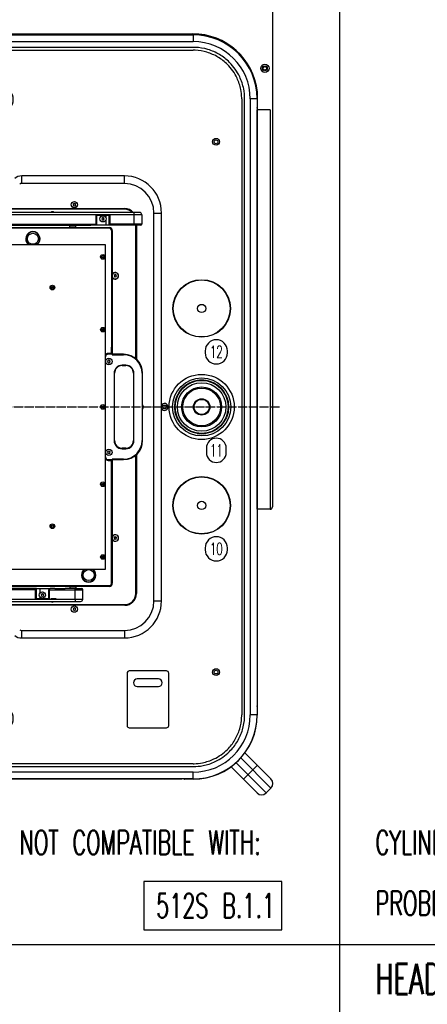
# Model space of a CAD drawing. Extents: x -1763 to 4575, y -3429 to 1051.
# Tile 56 of 174: x 178 to 716, y -929 to 371. Entities that reach past the tile are written whole.
import ezdxf

# ---------------------------------------------------------------- set-up
doc = ezdxf.new("R2010")
doc.units = 0
doc.linetypes.add('DOT_CENTER', pattern=[14, 12, -1, 0, -1])
doc.layers.get('0').update_dxf_attribs({"linetype": 'CONTINUOUS'})
for name, color, linetype in [('1', 7, 'CONTINUOUS'), ('VOLL3', 7, 'CONTINUOUS'), ('VOLL4', 7, 'CONTINUOUS')]:
    doc.layers.add(name, color=color, linetype=linetype)
doc.styles.add('CONVERTER_1', font='txt.shx', dxfattribs={"width": 0.63})

# ---------------------------------------------------------------- blocks, each defined once
blk = doc.blocks.new('TEXT__610', base_point=(-2000, -2800))
at = {"layer": '1', "color": 7, "linetype": 'CONTINUOUS'}
blk.add_line((600, 800), (600, -2170), dxfattribs=at)
at = {"layer": '1', "color": 1, "linetype": 'CONTINUOUS'}
blk.add_line((4500, -850), (-700, -850), dxfattribs=at)
at = {"layer": '1', "color": 7}
blk.add_lwpolyline([(341.9, -766.3), (341.9, -830.3), (523.9, -830.3), (523.9, -766.3)], close=True, dxfattribs=at)
at = {"layer": '1', "color": 1, "style": 'CONVERTER_1', "width": 0.63}
for s, p in [('NOT COMPATIBLE WITH:', (177.6, -731)), ('CYLINDER POSITIONS:', (647.6, -731)), ('PROBER: P-8, P-8 XL, P-12XL-WIDE', (647.6, -811))]:
    blk.add_text(s, height=32, dxfattribs=at).set_placement(p)
at = {"layer": '1', "color": 7, "style": 'CONVERTER_1', "width": 0.63}
for s, height, p in [('512S B.1.1', 32, (357.9, -814.3)), ('HEADPLATE CONFIGURATION', 40, (647.6, -915))]:
    blk.add_text(s, height=height, dxfattribs=at).set_placement(p)
blk = doc.blocks.new('TEXT__611', base_point=(-467.7, 280))
at = {"layer": '1', "color": 1}
for points in [[(-106.7, 249.7), (-106.7, 249.7, 0.414214), (-90.7, 265.7), (-90.7, 265.7, 0.414214), (-106.7, 281.7), (-106.7, 281.7, 0.414214), (-122.7, 265.7), (-122.7, 265.7, 0.414214)], [(23.3, 249.7), (23.3, 249.7, 0.414214), (39.3, 265.7), (39.3, 265.7, 0.414214), (23.3, 281.7), (23.3, 281.7, 0.414214), (7.3, 265.7), (7.3, 265.7, 0.414214)], [(153.3, 249.7), (153.3, 249.7, 0.414214), (169.3, 265.7), (169.3, 265.7, 0.414214), (153.3, 281.7), (153.3, 281.7, 0.414214), (137.3, 265.7), (137.3, 265.7, 0.414214)], [(-451.7, -78.3), (-451.7, -78.3, 0.414214), (-435.7, -62.3), (-435.7, -62.3, 0.414214), (-451.7, -46.3), (-451.7, -46.3, 0.414214), (-467.7, -62.3), (-467.7, -62.3, 0.414214)], [(437.3, -83.3), (437.3, -83.3, 0.414214), (452, -68.6), (452, -66, 0.414214), (437.3, -51.3), (437.3, -51.3, 0.414214), (422.6, -66), (422.6, -68.6, 0.414214)], [(-451.7, -208.3), (-451.7, -208.3, 0.414214), (-435.7, -192.3), (-435.7, -192.3, 0.414214), (-451.7, -176.3), (-451.7, -176.3, 0.414214), (-467.7, -192.3), (-467.7, -192.3, 0.414214)], [(437.3, -213.3), (437.3, -213.3, 0.414214), (450.4, -200.3), (450.4, -194.4, 0.414214), (437.3, -181.3), (437.3, -181.3, 0.414214), (424.3, -194.4), (424.3, -200.3, 0.414214)], [(-451.7, -338.3), (-451.7, -338.3, 0.414214), (-435.7, -322.3), (-435.7, -322.3, 0.414214), (-451.7, -306.3), (-451.7, -306.3, 0.414214), (-467.7, -322.3), (-467.7, -322.3, 0.414214)], [(437.3, -343.3), (437.3, -343.3, 0.414214), (452, -328.6), (452, -326, 0.414214), (437.3, -311.3), (437.3, -311.3, 0.414214), (422.6, -326), (422.6, -328.6, 0.414214)], [(-106.7, -567.3), (-106.7, -567.3, 0.414214), (-90.7, -551.3), (-90.7, -551.3, 0.414214), (-106.7, -535.3), (-106.7, -535.3, 0.414214), (-122.7, -551.3), (-122.7, -551.3, 0.414214)], [(23.3, -567.3), (23.3, -567.3, 0.414214), (39.3, -551.3), (39.3, -551.3, 0.414214), (23.3, -535.3), (23.3, -535.3, 0.414214), (7.3, -551.3), (7.3, -551.3, 0.414214)], [(153.3, -567.3), (153.3, -567.3, 0.414214), (169.3, -551.3), (169.3, -551.3, 0.414214), (153.3, -535.3), (153.3, -535.3, 0.414214), (137.3, -551.3), (137.3, -551.3, 0.414214)]]:
    blk.add_lwpolyline(points, format="xyb", close=True, dxfattribs=at)
at = {"layer": '1', "color": 1, "char_height": 24, "attachment_point": 7, "rotation": 90, "style": 'CONVERTER_1'}
for s, insert in [('ROTATION', (36.5, 365.9)), ('AXIS OF', (-12.5, 365.9))]:
    blk.add_mtext(s, dxfattribs=dict(at, insert=insert))
at = {"layer": '1', "color": 1, "char_height": 16, "attachment_point": 5, "style": 'CONVERTER_1'}
for s, insert in [('3', (-106.7, 265.7)), ('2', (23.3, 265.7)), ('1', (153.3, 265.7)), ('4', (-451.7, -62.3)), ('12', (437.3, -67.3)), ('5', (-451.7, -192.3)), ('11', (437.3, -197.3)), ('6', (-451.7, -322.3)), ('10', (437.3, -327.3)), ('7', (-106.7, -551.3)), ('8', (23.3, -551.3)), ('9', (153.3, -551.3))]:
    blk.add_mtext(s, dxfattribs=dict(at, insert=insert))
blk = doc.blocks.new('TH_B__612', base_point=(383.1, 1752.2))
at = {"color": 7, "linetype": 'CONTINUOUS'}
for p, q in [((-406.6, 351.2), (406.7, 351.2)), ((-391.9, 351.5), (392, 351.5)), ((392, 351.5), (392, 351.2)), ((395.4, 351.5), (406.9, 351.5)), ((406.7, 351.2), (406.7, 342.2)), ((-406.6, 342.2), (406.7, 342.2)), ((406.7, 334.7), (-406.7, 334.7)), ((-406.6, 330.9), (406.6, 330.9)), ((470.9, 266.6), (470.9, -546.6)), ((474.7, -546.7), (474.7, 266.7)), ((491.2, 266.7), (482.2, 266.7)), ((482.2, 266.7), (482.2, -546.6)), ((491.2, 266.7), (491.2, -546.6)), ((491.4, 267), (491.4, 255.5)), ((491.2, 252), (491.4, 252)), ((491.4, 252), (491.4, -531.9)), ((316, 165), (180.4, 165)), ((180.4, 155), (180.4, 165)), ((316, 155), (316, 165)), ((316, 155), (180.4, 155)), ((-316.4, 121.8), (316.4, 121.8)), ((316.4, 120.9), (-316.4, 120.9)), ((248.3, 127.9), (249, 126.9)), ((249.5, 127.8), (248.3, 127.9)), ((249, 126.9), (248.3, 125.9)), ((248.3, 125.9), (249.5, 126)), ((250, 128.9), (249.5, 127.8)), ((249.5, 126), (250, 124.9)), ((250.5, 127.8), (250, 128.9)), ((250, 124.9), (250.5, 126)), ((251.7, 127.9), (250.5, 127.8)), ((250.5, 126), (251.7, 125.9)), ((251, 126.9), (251.7, 127.9)), ((251.7, 125.9), (251, 126.9)), ((339, 113.8), (-261, 113.8)), ((336, 116.8), (-258, 116.8)), ((278.8, 113.3), (296.8, 113.3)), ((278.8, 101.3), (278.8, 113.3)), ((279.8, 101.8), (279.8, 113.3)), ((286.1, 109.3), (286.8, 108.3)), ((287.3, 109.2), (286.1, 109.3)), ((286.8, 108.3), (286.1, 107.3)), ((286.1, 107.3), (287.3, 107.4)), ((287.8, 110.3), (287.3, 109.2)), ((287.3, 107.4), (287.8, 106.3)), ((288.3, 109.2), (287.8, 110.3)), ((287.8, 106.3), (288.3, 107.4)), ((289.5, 109.3), (288.3, 109.2)), ((288.3, 107.4), (289.5, 107.3)), ((288.8, 108.3), (289.5, 109.3)), ((289.5, 107.3), (288.8, 108.3)), ((291.3, 113.3), (291.3, 110.5)), ((291.3, 106.1), (291.3, 99.8)), ((295.8, 99.8), (295.8, 113.3)), ((296.8, 113.3), (296.8, 101.3)), ((329, 99.8), (329, 116.8)), ((339, 113.8), (339, 101.3)), ((355, 116), (365, 116)), ((355, -396), (355, 116)), ((365, -396), (365, 116)), ((-296, 96.8), (296, 96.8)), ((296, 95.8), (-296, 95.8)), ((158.5, 99.8), (218, 99.8)), ((159.5, 101.3), (278.8, 101.3)), ((198, 99.8), (222.7, 99.8)), ((218, 99.8), (222.7, 99.8)), ((222.7, 99.8), (243.8, 99.8)), ((242.7, 99.8), (263.8, 99.8)), ((243.8, 99.8), (244, 99.8)), ((243.8, 97.2), (243.8, 99.8)), ((251.8, 97.2), (243.8, 97.2)), ((244, 97), (243.8, 97.2)), ((251.6, 97), (244, 97)), ((245.3, 96.8), (245.3, 97)), ((250.3, 96.8), (250.3, 97)), ((251.6, 97), (251.8, 97.2)), ((251.8, 97.2), (251.8, 99.8)), ((263.8, 99.8), (264, 99.8)), ((264, 99.8), (271.8, 99.8)), ((337.5, 99.8), (271.8, 99.8)), ((278.9, 100.9), (277.8, 99.8)), ((279.8, 101.8), (278.9, 100.9)), ((296, 95.8), (296, 96.8)), ((339, 101.3), (296.8, 101.3)), ((299, 92.8), (299, -61.3)), ((299, 92.8), (300, 92.8)), ((300, 92.8), (300, -70)), ((330.9, -76.2), (330.9, 99.8)), ((331.8, 99.8), (331.8, -77)), ((80.7, 74.6), (290.8, 74.6)), ((290.8, 74.6), (290.8, -354.6)), ((302.3, 34.1), (303, 33.1)), ((303.5, 33.9), (302.3, 34.1)), ((303, 33.1), (302.3, 32.1)), ((302.3, 32.1), (303.5, 32.2)), ((304, 35.1), (303.5, 33.9)), ((303.5, 32.2), (304, 31.1)), ((304.5, 33.9), (304, 35.1)), ((304, 31.1), (304.5, 32.2)), ((305.7, 34.1), (304.5, 33.9)), ((304.5, 32.2), (305.7, 32.1)), ((305, 33.1), (305.7, 34.1)), ((305.7, 32.1), (305, 33.1)), ((286.5, -37.7), (286.4, -37.7)), ((286.5, -37.5), (286.5, -37.5)), ((299, -69.5), (299, -61.3)), ((291, -206), (291, -74)), ((299, -69.5), (294.5, -69.5)), ((294.5, -70), (294.5, -69.5)), ((300, -70), (294.5, -70)), ((315, -70.5), (294.5, -70.5)), ((299, -69.5), (299.5, -70)), ((300, -70), (300, -70.5)), ((300, -70.5), (300, -71.1)), ((300, -71.1), (315, -71.1)), ((315, -71.1), (315, -70.5)), ((295, -79.1), (293.8, -79)), ((293.8, -79), (294.5, -80)), ((294.5, -80), (293.8, -81)), ((293.8, -81), (295, -80.9)), ((295.5, -78), (295, -79.1)), ((295, -80.9), (295.5, -82)), ((296, -79.1), (295.5, -78)), ((295.5, -82), (296, -80.9)), ((297.2, -79), (296, -79.1)), ((296, -80.9), (297.2, -81)), ((296.5, -80), (297.2, -79)), ((297.2, -81), (296.5, -80)), ((318, -84.9), (313, -84.9)), ((313, -84.9), (313, -85.5)), ((313, -85.5), (318, -85.5)), ((318, -85.5), (318, -84.9)), ((303, -95.5), (302.4, -95.5)), ((302.4, -95.5), (302.4, -184.5)), ((303, -184.5), (303, -95.5)), ((328, -95.5), (328, -184.5)), ((328.6, -95.5), (328, -95.5)), ((328.6, -184.5), (328.6, -95.5)), ((339.4, -95.5), (339.4, -184.5)), ((339.4, -95.5), (340, -95.5)), ((340, -184.5), (340, -95.5)), ((412, -105.1), (412, -105.2)), ((412, -105.2), (412, -105.2)), ((415, -105.1), (415, -104.7)), ((421, -104.7), (421, -105.1)), ((424, -105.2), (424, -105.1)), ((382.7, -137), (382.8, -137)), ((382.8, -137), (383.1, -137)), ((383.2, -134), (383.1, -134)), ((383.2, -134), (383.2, -134)), ((452.9, -134), (452.8, -134)), ((452.8, -134), (452.8, -134)), ((452.9, -137), (453.3, -137)), ((383.1, -143), (382.7, -143)), ((383.1, -146), (383.2, -146)), ((452.8, -146), (452.9, -146)), ((453.3, -143), (452.9, -143)), ((412, -174.8), (412, -174.8)), ((412, -174.8), (412, -174.9)), ((415, -175.3), (415, -174.9)), ((421, -174.9), (421, -175.3)), ((424, -174.9), (424, -174.8)), ((302.4, -184.5), (303, -184.5)), ((318, -194.5), (313, -194.5)), ((313, -195.1), (313, -194.5)), ((318, -194.5), (318, -195.1)), ((328.6, -184.5), (328, -184.5)), ((339.4, -184.5), (340, -184.5)), ((293.8, -199), (294.5, -200)), ((295, -199.1), (293.8, -199)), ((294.5, -200), (293.8, -201)), ((293.8, -201), (295, -200.9)), ((295.5, -198), (295, -199.1)), ((295, -200.9), (295.5, -202)), ((296, -199.1), (295.5, -198)), ((295.5, -202), (296, -200.9)), ((297.2, -199), (296, -199.1)), ((296, -200.9), (297.2, -201)), ((296.5, -200), (297.2, -199)), ((297.2, -201), (296.5, -200)), ((313, -195.1), (318, -195.1)), ((330.9, -386.4), (330.9, -203.8)), ((331.8, -203), (331.8, -386.4)), ((294.5, -209.5), (315, -209.5)), ((300, -210), (294.5, -210)), ((294.5, -210), (294.5, -210.5)), ((294.5, -210.5), (299, -210.5)), ((299.5, -210), (299, -210.5)), ((299, -218.7), (299, -210.5)), ((299, -372.8), (299, -218.7)), ((315, -208.9), (300, -208.9)), ((300, -209.5), (300, -208.9)), ((300, -209.5), (300, -210)), ((300, -210), (300, -372.8)), ((315, -208.9), (315, -209.5)), ((286.4, -242.3), (286.5, -242.3)), ((286.5, -242.5), (286.5, -242.5)), ((304, -311), (303.5, -312.2)), ((304.5, -312.2), (304, -311)), ((302.3, -312), (303, -313)), ((303.5, -312.2), (302.3, -312)), ((303, -313), (302.3, -314)), ((302.3, -314), (303.5, -313.9)), ((303.5, -313.9), (304, -315)), ((304, -315), (304.5, -313.9)), ((305.7, -312), (304.5, -312.2)), ((304.5, -313.9), (305.7, -314)), ((305, -313), (305.7, -312)), ((305.7, -314), (305, -313)), ((290.8, -354.6), (7.1, -354.6)), ((-296, -375.8), (296, -375.8)), ((296, -376.8), (-296, -376.8)), ((245.3, -376.8), (245.3, -377)), ((250.3, -376.8), (250.3, -377)), ((296, -375.8), (296, -376.8)), ((300, -372.8), (299, -372.8)), ((198.8, -381.3), (79.5, -381.3)), ((178, -379.8), (94.5, -379.8)), ((198, -379.8), (178, -379.8)), ((199.8, -379.8), (198, -379.8)), ((198.8, -393.3), (198.8, -381.3)), ((199.8, -393.3), (199.8, -379.8)), ((199.8, -379.8), (217.8, -379.8)), ((204.3, -379.8), (204.3, -386.1)), ((206.1, -387.3), (206.8, -388.3)), ((207.3, -387.4), (206.1, -387.3)), ((206.8, -388.3), (206.1, -389.3)), ((206.1, -389.3), (207.3, -389.2)), ((207.8, -386.3), (207.3, -387.4)), ((207.3, -389.2), (207.8, -390.3)), ((208.3, -387.4), (207.8, -386.3)), ((207.8, -390.3), (208.3, -389.2)), ((209.5, -387.3), (208.3, -387.4)), ((208.3, -389.2), (209.5, -389.3)), ((208.8, -388.3), (209.5, -387.3)), ((209.5, -389.3), (208.8, -388.3)), ((216.7, -380.9), (215.8, -381.8)), ((215.8, -381.8), (215.8, -393.3)), ((217.8, -379.8), (216.7, -380.9)), ((216.8, -381.3), (261, -381.3)), ((216.8, -381.3), (216.8, -393.3)), ((218, -379.8), (217.8, -379.8)), ((219.8, -379.8), (218, -379.8)), ((224, -379.8), (218, -379.8)), ((224, -379.8), (219.8, -379.8)), ((224.3, -379.8), (224, -379.8)), ((224.3, -379.8), (237.8, -379.8)), ((244, -379.8), (237.8, -379.8)), ((251, -379.8), (240.3, -379.8)), ((244, -377), (243.8, -377.2)), ((251.8, -377.2), (243.8, -377.2)), ((243.8, -377.2), (243.8, -379.8)), ((244, -377), (251.6, -377)), ((251, -379.8), (259.5, -379.8)), ((251, -393.8), (251, -381.3)), ((251.6, -377), (251.8, -377.2)), ((251.8, -377.2), (251.8, -379.8)), ((261, -393.8), (261, -381.3)), ((-339, -393.8), (261, -393.8)), ((-336, -396.8), (258, -396.8)), ((-316.4, -400.9), (316.4, -400.9)), ((316.4, -401.8), (-316.4, -401.8)), ((199.8, -393.3), (198.8, -393.3)), ((201, -393.3), (199.8, -393.3)), ((204.3, -393.3), (201, -393.3)), ((204.3, -390.5), (204.3, -393.3)), ((206, -393.3), (204.3, -393.3)), ((215.8, -393.3), (206, -393.3)), ((216.8, -393.3), (215.8, -393.3)), ((219.8, -393.3), (218.8, -393.3)), ((221, -393.3), (219.8, -393.3)), ((224.3, -393.3), (221, -393.3)), ((226, -393.3), (224.3, -393.3)), ((355, -396), (365, -396)), ((248.3, -405.9), (249, -406.9)), ((249.5, -406), (248.3, -405.9)), ((249, -406.9), (248.3, -407.9)), ((248.3, -407.9), (249.5, -407.8)), ((250, -404.9), (249.5, -406)), ((249.5, -407.8), (250, -408.9)), ((250.5, -406), (250, -404.9)), ((250, -408.9), (250.5, -407.8)), ((251.7, -405.9), (250.5, -406)), ((250.5, -407.8), (251.7, -407.9)), ((251, -406.9), (251.7, -405.9)), ((251.7, -407.9), (251, -406.9)), ((180.4, -435), (316, -435)), ((180.4, -445), (180.4, -435)), ((316, -435), (316, -445)), ((180.4, -445), (316, -445)), ((319.5, -491.5), (319.5, -560.5)), ((371.5, -488.5), (322.5, -488.5)), ((374.5, -560.5), (374.5, -491.5)), ((361, -499), (333, -499)), ((333, -509), (361, -509)), ((491.4, -531.9), (491.2, -531.9)), ((491.4, -535.4), (491.4, -546.9)), ((491.2, -546.6), (482.2, -546.6)), ((322.5, -563.5), (371.5, -563.5)), ((509.5, -631.1), (475.2, -596.8)), ((475.2, -596.8), (475.2, -596.8)), ((463.4, -609.8), (503.1, -649.5)), ((469.8, -603.4), (509.5, -643.1)), ((-406.7, -614.7), (406.7, -614.7)), ((406.6, -610.9), (-406.6, -610.9)), ((406.7, -622.1), (-406.6, -622.1)), ((406.7, -631.1), (406.7, -622.1)), ((456.8, -615.2), (491.1, -649.5)), ((456.8, -615.2), (456.8, -615.2)), ((491.4, -613.1), (473.1, -631.4)), ((406.7, -631.1), (-406.6, -631.1)), ((392, -631.4), (-391.9, -631.4)), ((392, -631.1), (392, -631.4)), ((406.9, -631.4), (395.4, -631.4)), ((503.1, -649.5), (509.5, -643.1))]:
    blk.add_line(p, q, dxfattribs=at)
for centre, radius in [((437, 210), 4.5), ((437, 210), 2.5), ((250, 126.9), 4.2), ((250, 126.9), 4.15), ((287.8, 108.3), 4.15), ((195.2, 82), 7.3), ((287.6, 58.1), 3.05), ((287.6, 58.1), 1.6), ((287.6, 58.1), 1.25), ((418, -10), 38), ((418, -10), 37.6), ((221, 17.5), 3.05), ((221, 17.5), 1.6), ((221, 17.5), 1.25), ((418, -10), 5.45), ((287.6, -38), 3.05), ((287.6, -38), 1.6), ((287.6, -38), 1.25), ((295.5, -80), 4.2), ((295.5, -80), 4.15), ((418, -140), 43), ((418, -140), 38.3), ((418, -140), 35.5), ((418, -140), 35), ((418, -140), 32), ((418, -140), 26.4), ((418, -140), 24.9), ((418, -140), 10.8), ((418, -140), 10.2), ((287.6, -140), 3.05), ((287.6, -140), 1.6), ((287.6, -140), 1.25), ((369, -140), 2.5), ((418, -140), 10), ((295.5, -200), 4.2), ((295.5, -200), 4.15), ((418, -270), 38), ((418, -270), 37.6), ((287.6, -242), 3.05), ((287.6, -242), 1.6), ((287.6, -242), 1.25), ((418, -270), 5.45), ((221, -297.5), 3.05), ((221, -297.5), 1.6), ((221, -297.5), 1.25), ((287.6, -338.1), 3.05), ((287.6, -338.1), 1.6), ((287.6, -338.1), 1.25), ((268.8, -362), 7.3), ((207.8, -388.3), 4.15), ((250, -406.9), 4.2), ((250, -406.9), 4.15), ((437, -490), 4.5), ((437, -490), 2.5)]:
    blk.add_circle(centre, radius, dxfattribs=at)
for centre, radius, start, end in [((395.4, 349.5), 2, 90, 121.7883), ((406.7, 266.7), 84.5, 0, 90), ((406.9, 267), 84.5, 0, 90), ((406.7, 266.7), 75.5, 0, 90), ((489.4, 255.5), 2, -31.7883, 0), ((180.4, 151), 14, 90, 130.7061), ((316, 116), 49, 0, 90), ((180.4, 151), 4, 90, 130.7061), ((316, 116), 39, 0, 90), ((221, 114.6), 3.1, 45.2087, 134.7913), ((221, 114.6), 2.9, 49.3428, 130.6572), ((316.4, 106.4), 15.4, 42.4794, 90), ((316.4, 106.4), 14.5, 45.8272, 90), ((336, 113.8), 3, 0, 90), ((195.2, 82), 9.5, -50.6012, -129.3988), ((280.3, 101.3), 1.5, 180, -163.1255), ((295.3, 101.3), 1.5, -70.5288, 0), ((296, 92.8), 4, 0, 90), ((296, 92.8), 3, 0, 90), ((337.5, 101.3), 1.5, -90, 0), ((195.2, 82), 9, -54.6543, -125.3457), ((304, 33.1), 4.35, -156.859, 156.859), ((304, 33.1), 4.15, -164.5483, 164.5483), ((286.5, -32.7), 4.8, -90, -65.8184), ((286.5, -32.7), 5, -90, -65.1121), ((294.5, -74), 4.5, 90, 144.6423), ((294.5, -74), 4, 90, 156.5633), ((294.5, -74), 3.5, 90, 180), ((315, -95.5), 25, 0, 90), ((315, -95.5), 24.4, 0, 90), ((313, -95.5), 10.6, 90, 180), ((313, -95.5), 10, 90, 180), ((318, -95.5), 10.6, 0, 90), ((318, -95.5), 10, 0, 90), ((418, -140), 35.3, 99.7852, 170.2148), ((418, -140), 35.3, 99.7852, 170.2148), ((418, -140), 35.4, 94.8564, 99.7482), ((418, -140), 35.3, 85.1296, 94.8704), ((418, -140), 35.4, 80.2518, 85.1436), ((418, -140), 35.3, 9.7852, 80.2148), ((418, -140), 35.3, 9.7852, 80.2148), ((336.9, -140), 4.15, -41.6699, 41.6699), ((336.9, -140), 4.2, -42.4306, 42.4306), ((369, -140), 4.5, -152.734, 152.734), ((418, -140), 35.4, 170.2518, 175.1436), ((418, -140), 35.3, 175.1296, -175.1296), ((418, -140), 35.4, 4.8564, 9.7482), ((418, -140), 35.3, -4.8704, 4.8704), ((418, -140), 35.4, -175.1436, -170.2518), ((418, -140), 35.3, -170.2148, -99.7852), ((418, -140), 35.3, -170.2148, -99.7852), ((418, -140), 35.3, -80.2148, -9.7852), ((418, -140), 35.3, -80.2148, -9.7852), ((418, -140), 35.4, -9.7482, -4.8564), ((418, -140), 35.4, -99.7482, -94.8564), ((418, -140), 35.3, -94.8704, -85.1296), ((418, -140), 35.4, -85.1436, -80.2518), ((313, -184.5), 10.6, 180, -90), ((313, -184.5), 10, 180, -90), ((315, -184.5), 25, -90, 0), ((315, -184.5), 24.4, -90, 0), ((318, -184.5), 10.6, -90, 0), ((318, -184.5), 10, -90, 0), ((294.5, -206), 4, -156.5633, -90), ((294.5, -206), 3.5, 180, -90), ((294.5, -206), 4.5, -144.6423, -90), ((286.5, -247.3), 5, 65.1121, 90), ((286.5, -247.3), 4.8, 65.8184, 90), ((304, -313), 4.35, -156.859, 156.859), ((304, -313), 4.15, -164.5483, 164.5483), ((268.8, -362), 9.5, 129.3988, 50.6012), ((268.8, -362), 9, 125.3457, 54.6543), ((296, -372.8), 4, -90, 0), ((296, -372.8), 3, -90, 0), ((200.3, -381.3), 1.5, 109.4712, 180), ((215.3, -381.3), 1.5, 0, 16.8745), ((259.5, -381.3), 1.5, 0, 90), ((316.4, -386.4), 14.5, -90, 0), ((316.4, -386.4), 15.4, -90, 0), ((221, -394.6), 3.1, -134.7913, -45.2087), ((221, -394.6), 2.9, -130.6572, -49.3428), ((258, -393.8), 3, -90, 0), ((316, -396), 49, -90, 0), ((316, -396), 39, -90, 0), ((180.4, -431), 14, -130.7061, -90), ((180.4, -431), 4, -130.7061, -90), ((322.5, -491.5), 3, 90, 180), ((371.5, -491.5), 3, 0, 90), ((333, -504), 5, 90, -90), ((361, -504), 5, -90, 90), ((489.4, -535.4), 2, 0, 31.7883), ((406.7, -546.6), 84.5, -90, 0), ((406.7, -546.6), 75.5, -90, 0), ((406.9, -546.9), 84.5, -90, 0), ((322.5, -560.5), 3, 180, -90), ((371.5, -560.5), 3, -90, 0), ((395.4, -629.4), 2, -121.7883, -90), ((503.5, -637.1), 8.5, -45, 45), ((497.1, -643.5), 8.5, -135, -45)]:
    blk.add_arc(centre, radius, start, end, dxfattribs=at)
for points, knots in [([(470.9, 266.6), (470.9, 267.1), (470.9, 267.6), (470.8, 271.7), (470.4, 275.4), (468.6, 284.2), (467, 289.3), (463.1, 297.4), (461.3, 300.6), (457, 306.6), (454.7, 309.5), (452.1, 312.1), (448.3, 315.8), (444.1, 319.1), (435, 324.5), (430.1, 326.7), (419.9, 329.7), (414.7, 330.6), (408.9, 330.8), (408.5, 330.9), (407.6, 330.9), (407.1, 330.9), (406.6, 330.9)], [0, 0, 0, 0, 1.344726, 1.344726, 11.531711, 11.531711, 26.2174, 26.2174, 36.405819, 36.405819, 46.594233, 46.594233, 46.594233, 61.279836, 61.279836, 75.96545, 75.96545, 90.651092, 90.651092, 91.853934, 91.853934, 93.197825, 93.197825, 93.197825, 93.197825]), ([(474.7, 266.7), (474.7, 266.8), (474.7, 266.9), (474.7, 271.3), (474.3, 275.6), (472.4, 285.3), (470.6, 290.7), (466.5, 299.3), (464.6, 302.7), (460.1, 309), (457.6, 312), (454.8, 314.8), (450.8, 318.8), (446.4, 322.2), (436.7, 328), (431.5, 330.3), (420.8, 333.5), (415.2, 334.4), (408.7, 334.7), (407.9, 334.7), (406.9, 334.7), (406.8, 334.7), (406.7, 334.7)], [0, 0, 0, 0, 0.40337, 0.40337, 13.52804, 13.52804, 30.75641, 30.75641, 42.708869, 42.708869, 54.661329, 54.661329, 54.661329, 71.889628, 71.889628, 89.117923, 89.117923, 106.346215, 106.346215, 108.931019, 108.931019, 109.334267, 109.334267, 109.334267, 109.334267]), ([(251, -381.3), (251, -381.2), (251, -381), (251, -380.9), (251, -380.5), (251, -380.3), (251, -380.2), (251, -380), (251, -379.9), (251, -379.9), (251, -379.8), (251, -379.8)], [0, 0, 0, 0, 0.2582, 0.434256, 0.775244, 0.982083, 1.06183, 1.310686, 1.402637, 1.436606, 1.500022, 1.500022, 1.500022, 1.500022]), ([(251, -393.8), (251, -394.2), (251, -394.5), (251, -394.7), (251, -395.4), (251, -395.8), (251, -395.9), (251, -396.1), (251, -396.3), (251, -396.4), (251, -396.5), (251, -396.6), (251, -396.7), (251, -396.8), (251, -396.8)], [0, 0, 0, 0, 0.673552, 0.868599, 1.55509, 1.965305, 2.123691, 2.331732, 2.476675, 2.57671, 2.725327, 2.816073, 2.873207, 3.00005, 3.00005, 3.00005, 3.00005]), ([(406.6, -610.9), (407.1, -610.9), (407.6, -610.9), (411.7, -610.8), (415.4, -610.4), (424.2, -608.6), (429.3, -607), (437.4, -603.1), (440.6, -601.3), (446.6, -597), (449.5, -594.7), (452.1, -592.1), (455.8, -588.3), (459.1, -584.1), (464.5, -575), (466.7, -570.1), (469.7, -559.9), (470.6, -554.7), (470.8, -548.9), (470.9, -548.5), (470.9, -547.6), (470.9, -547.1), (470.9, -546.6)], [0, 0, 0, 0, 1.344726, 1.344726, 11.531711, 11.531711, 26.2174, 26.2174, 36.405819, 36.405819, 46.594233, 46.594233, 46.594233, 61.279836, 61.279836, 75.96545, 75.96545, 90.651092, 90.651092, 91.853934, 91.853934, 93.197825, 93.197825, 93.197825, 93.197825]), ([(406.7, -614.7), (406.8, -614.7), (406.9, -614.7), (411.3, -614.7), (415.6, -614.3), (425.3, -612.4), (430.7, -610.6), (439.3, -606.5), (442.7, -604.6), (449, -600.1), (452, -597.6), (454.8, -594.8), (458.8, -590.8), (462.2, -586.4), (468, -576.7), (470.3, -571.5), (473.5, -560.8), (474.4, -555.2), (474.7, -548.7), (474.7, -547.9), (474.7, -546.9), (474.7, -546.8), (474.7, -546.7)], [0, 0, 0, 0, 0.40337, 0.40337, 13.52804, 13.52804, 30.75641, 30.75641, 42.708869, 42.708869, 54.661329, 54.661329, 54.661329, 71.889628, 71.889628, 89.117923, 89.117923, 106.346215, 106.346215, 108.931019, 108.931019, 109.334267, 109.334267, 109.334267, 109.334267])]:
    blk.add_open_spline(points, degree=3, knots=knots, dxfattribs=at)
blk = doc.blocks.new('GABEL_TOP__613', base_point=(-520.7, 772))
at = {"layer": '1', "color": 3, "linetype": 'DOT_CENTER'}
for p, q in [((0, 374.8), (0, 521.8)), ((0, -660.7), (0, 374.8)), ((-520.7, -140), (520.7, -140))]:
    blk.add_line(p, q, dxfattribs=at)
at = {"layer": '1', "color": 3, "linetype": 'CONTINUOUS'}
for p, q in [((-406.3, 352.5), (406.3, 352.5)), ((-491.5, -275), (-491.6, 252)), ((491.5, -275), (491.5, 252)), ((-511.5, -275), (-491.5, -275))]:
    blk.add_line(p, q, dxfattribs=at)
at = {"layer": 'VOLL3', "color": 3, "linetype": 'CONTINUOUS'}
for p, q in [((-508.4, 508.5), (508.5, 508.5)), ((-511.5, 490.5), (-511.5, 505.5)), ((511.6, 505.5), (511.6, 490.5)), ((-511.5, 486.5), (-511.5, -275)), ((509.6, 488.5), (-509.5, 488.5)), ((511.6, 486.5), (511.6, -272)), ((-494.6, 433.5), (-508.2, 433.5)), ((-501.5, 441.2), (-501.5, 425.8)), ((501.5, 429.3), (501.5, 437.7)), ((-501.5, 314.7), (-501.5, 299.3)), ((-508.2, 307), (-494.2, 307)), ((508.5, 252), (508.5, 127.3)), ((508.5, 227.9), (508.5, 127.3)), ((508.5, 127.3), (508.5, -275)), ((508.5, -275), (491.5, -275))]:
    blk.add_line(p, q, dxfattribs=at)
for centre, radius in [((-501.5, 433.5), 5.5), ((-501.5, 433.5), 3.2), ((-501.5, 433.5), 2.4), ((501.5, 433.5), 5.5), ((501.5, 433.5), 3.2), ((501.5, 433.5), 2.4), ((-501.5, 307), 5.5), ((501.5, 307), 5.5), ((-501.5, 307), 3.2), ((-501.5, 307), 2.4), ((501.5, 307), 3.2), ((501.5, 307), 2.4)]:
    blk.add_circle(centre, radius, dxfattribs=at)
for centre, radius, start, end in [((-508.4, 505.5), 3, 90, 180), ((508.5, 505.5), 3, 0, 90), ((-509.5, 486.5), 2, 90, 180), ((-509.5, 490.5), 2, 180, -90), ((509.6, 490.5), 2, -90, 0), ((509.6, 486.5), 2, 0, 90), ((-501.5, 433.5), 3, 162, 72), ((-501.5, 307), 3, 162, 72), ((508.5, -272), 3, -90, 0)]:
    blk.add_arc(centre, radius, start, end, dxfattribs=at)
at = {"layer": 'VOLL4', "color": 3, "linetype": 'CONTINUOUS'}
for p, q in [((-491.6, 252), (-491.6, 275.8)), ((491.5, 275.8), (491.5, 252)), ((-491.6, 252), (-508.6, 252)), ((508.5, 252), (491.5, 252))]:
    blk.add_line(p, q, dxfattribs=at)
for centre, start, end in [((-406.3, 266.7), 90, 173.9096), ((406.3, 266.7), 6.0904, 90)]:
    blk.add_arc(centre, 85.8, start, end, dxfattribs=at)
blk = doc.blocks.new('MANI_TOPVIEW__614', base_point=(-851.8, 2211.4))
at = {"layer": '1'}
blk.add_blockref('GABEL_TOP__613', (-520.7, 772), dxfattribs=at)
blk = doc.blocks.new('TOPVIEW__615', base_point=(-851.84, 2772.41))
blk.add_blockref('TH_B__612', (383.11, 1752.2))
at = {"layer": '1'}
for name, p in [('MANI_TOPVIEW__614', (-851.84, 2211.42)), ('TEXT__611', (-467.68, 280))]:
    blk.add_blockref(name, p, dxfattribs=at)
blk = doc.blocks.new('QW__616', base_point=(-6006.4, 2791.8))
at = {"layer": '1'}
blk.add_blockref('TOPVIEW__615', (-851.8, 2772.4), dxfattribs=at)

msp = doc.modelspace()

# ---------------------------------------------------------------- block references
msp.add_blockref('QW__616', (-6006.4, 2791.8))
at = {"layer": '1'}
msp.add_blockref('TEXT__610', (-2000, -2800), dxfattribs=at)

doc.saveas('drawing.dxf')
